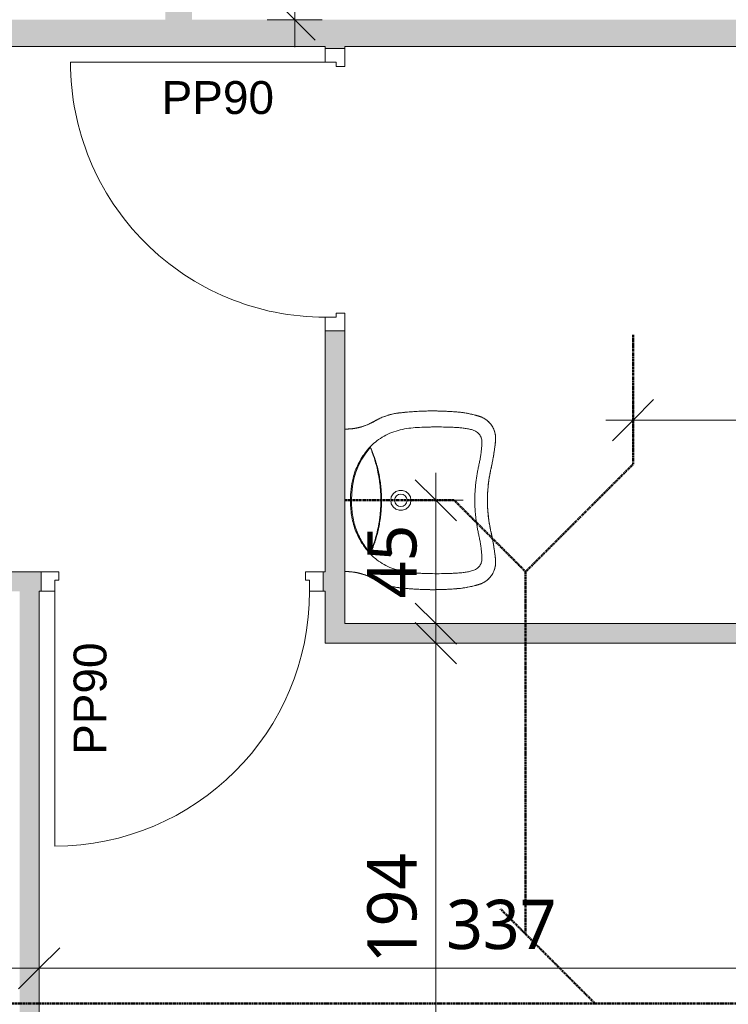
# Model space of a CAD drawing. Header units: millimetres. Extents: x -15787 to 43305, y -34460 to 16025.
# Tile 7 of 44: x 9643 to 12229, y -32187 to -28595. Entities that reach past the tile are written whole.
import ezdxf

# ---------------------------------------------------------------- set-up
doc = ezdxf.new("R2010")
doc.units = ezdxf.units.MM
doc.linetypes.add('Centre', pattern=[12.5, 2.5, -1.875, 6.25, -1.875])
for name, color, linetype, lineweight in [('A-ANNO-DIMS', 211, 'Continuous', 9), ('A-ANNO-DIMS-100', 211, 'Continuous', 9), ('A-ANNO-NOTE', 131, 'Continuous', 9), ('A-DETL', 90, 'Continuous', 50), ('A-DOOR', 31, 'Continuous', 13), ('A-DOOR-FRAM', 31, 'Continuous', 13), ('A-WALL-PATT', 111, 'Continuous', 9), ('G-IMPT', 8, 'Continuous', 9), ('I-WALL', 2, 'Continuous', 9), ('P-SANR-FIXT', 6, 'Continuous', 9)]:
    doc.layers.add(name, color=color, linetype=linetype, lineweight=lineweight)
doc.styles.add('Arial', font='arial.ttf', dxfattribs={"height": 120})
doc.styles.add('Trebuchet MS', font='trebuc.ttf', dxfattribs={"height": 180})
doc.dimstyles.new('Cotes100e_Intérieur', dxfattribs={"dimscale": 304.8, "dimtxt": 185.571163, "dimasz": 0.492126, "dimexe": 0.328084, "dimexo": 0.0625, "dimgap": 0.065617, "dimtad": 1, "dimdec": 0, "dimlfac": 0.1, "dimzin": 0, "dimdsep": 46, "dimtxsty": 'Trebuchet MS', "dimblk1": 'OBLIQUE', "dimblk2": 'OBLIQUE', "dimsah": 1, "dimcen": 0.09, "dimdle": 0.328084, "dimazin": 0, "dimtfac": 1, "dimtdec": 4, "dimtix": 1, "dimtmove": 0, "dimatfit": 3, "dimfxl": 0.328084, "dimfxlon": 1, "dimtvp": 1, "dimtolj": 1, "dimtzin": 0, "dimarcsym": 2})

# ---------------------------------------------------------------- blocks, each defined once
blk = doc.blocks.new('PINT_ plein-vitré - P90 plein-7767717-RDC_Réseaux')
at = {"layer": 'A-DOOR', "color": 23}
blk.add_line((-465, -965.5), (-465, -35.5), dxfattribs=at)
blk.add_arc((-465, -35.5), 930, 270, 0, dxfattribs=at)
at = {"layer": 'A-DOOR-FRAM', "color": 23}
for p, q in [((-450, 35.5), (-515, 35.5)), ((-515, 35.5), (-515, -35.5)), ((-465, -35.5), (-465, 4.5)), ((-465, 4.5), (-450, 4.5)), ((-450, 4.5), (-450, 35.5)), ((515, 35.5), (450, 35.5)), ((450, 35.5), (450, 4.5)), ((450, 4.5), (465, 4.5)), ((465, 4.5), (465, -35.5)), ((515, -35.5), (515, 35.5)), ((-515, -35.5), (-465, -35.5)), ((465, -35.5), (515, -35.5))]:
    blk.add_line(p, q, dxfattribs=at)
blk = doc.blocks.new('Sanitary_Basins_Porcher_MATURA-Lavabo-PMR-65-x-55-cm - Default-8333116-RDC_Réseaux')
at = {"layer": 'G-IMPT', "color": 30, "flags": 128}
for points in [[(-326, -322.5), (-326, -328.3), (-325.9, -334.1), (-325.8, -339.9), (-325.7, -345.7), (-325.6, -351.5), (-325.4, -357.4), (-325.2, -363.2), (-324.9, -369), (-324.6, -374.8), (-324.3, -380.6), (-324, -386.4), (-323.6, -392.2), (-323.2, -398), (-322.8, -403.8), (-322.3, -409.6), (-322, -412.5), (-321.8, -415.4), (-321.5, -418.3), (-321.2, -421.2), (-320.5, -427), (-319.8, -432.8), (-318.9, -438.5), (-318, -444.2), (-316.9, -450), (-315.8, -455.7), (-314.6, -461.1), (-314.6, -461.4), (-313.3, -467), (-311.9, -472.5), (-311.2, -475.3), (-310.4, -478.3), (-310, -479.6), (-309.6, -481), (-309.6, -481.1), (-309.2, -482.4), (-308.8, -483.9), (-308.4, -485.2), (-308, -486.6), (-308, -486.7), (-307.8, -487.3), (-307.6, -488), (-307.4, -488.7), (-307.2, -489.1), (-307.1, -489.5), (-307, -489.8), (-306.9, -490.1), (-306.8, -490.5), (-306.8, -490.6), (-306.7, -490.8), (-306.7, -490.9), (-306.7, -490.9), (-306.7, -491), (-306.6, -491.1), (-306.5, -491.3), (-306.5, -491.5), (-306.4, -491.7), (-306.4, -491.9), (-306.3, -492.1), (-306.3, -492.2), (-306.2, -492.3), (-306.2, -492.3), (-306.2, -492.4), (-306.1, -492.6), (-306.1, -492.7), (-306, -492.9), (-305.9, -493.2), (-305.8, -493.6), (-305.8, -493.6), (-305.8, -493.7), (-305.7, -493.9), (-305.6, -494.3), (-305.3, -495), (-305.1, -495.6), (-304.8, -496.3), (-304.6, -497), (-304.3, -497.7), (-303.7, -499), (-303.1, -500.4), (-302, -502.9), (-301.9, -503), (-300.6, -505.6), (-299.3, -508.1), (-297.7, -510.7), (-294.6, -515.3), (-294.5, -515.5), (-290.9, -520.1), (-287.2, -524.3), (-287.1, -524.5), (-282.9, -528.6), (-278.7, -532.2), (-278.5, -532.4), (-276.2, -534.1), (-273.9, -535.8), (-271.4, -537.5), (-269.2, -538.9), (-269, -539), (-266.4, -540.4), (-263.9, -541.8), (-258.8, -544.2), (-258.6, -544.3), (-256.1, -545.3), (-253.2, -546.3), (-248, -547.9), (-247.6, -548.1), (-245.3, -548.6), (-242.4, -549.3), (-241.9, -549.4), (-239.6, -549.8), (-236.7, -550.3), (-236.2, -550.3), (-233.3, -550.6), (-230.4, -550.9), (-229.1, -550.9), (-227.7, -551), (-226.3, -551), (-224.8, -551), (-224.6, -551), (-223.4, -551), (-222.7, -551), (-221.9, -550.9), (-221.7, -550.9), (-221.2, -550.9), (-220.4, -550.9), (-220.2, -550.8), (-219.6, -550.8), (-219.2, -550.8), (-218.8, -550.7), (-218.5, -550.7), (-218.1, -550.7), (-217.8, -550.7), (-217.7, -550.6), (-217.5, -550.6), (-217.4, -550.6), (-217.3, -550.6), (-217.3, -550.6), (-217.2, -550.6), (-217.2, -550.6), (-217, -550.6), (-216.8, -550.6), (-216.6, -550.5), (-216.6, -550.5), (-216.6, -550.5), (-216.5, -550.5), (-216.3, -550.5), (-216.1, -550.5), (-215.9, -550.5), (-215.8, -550.5), (-215.4, -550.4), (-215.1, -550.4), (-214.7, -550.4), (-214.4, -550.3), (-214.4, -550.3), (-214, -550.3), (-213.2, -550.2), (-213, -550.2), (-212.5, -550.1), (-211.8, -550), (-211.1, -550), (-210.3, -549.9), (-210.1, -549.9), (-208.8, -549.7), (-207.2, -549.5), (-205.9, -549.4), (-204.5, -549.2), (-204.3, -549.2), (-203.1, -549.1), (-201.6, -548.9), (-195.6, -548.2), (-193, -547.8), (-190.1, -547.4), (-187.2, -547.1), (-184.1, -546.6), (-178.6, -545.8), (-172.6, -544.9), (-167.1, -544.1), (-161.1, -543.1), (-155.3, -542.1), (-149.6, -541.1), (-146.8, -540.5), (-143.9, -540), (-141, -539.5), (-138.2, -538.9), (-135.4, -538.4), (-132.5, -537.8), (-129.7, -537.2), (-126.8, -536.6), (-124, -536), (-121.1, -535.4), (-119.7, -535.1), (-118.2, -534.7), (-115.4, -534.1), (-115.3, -534.1), (-114.7, -533.9), (-114.4, -533.9), (-113, -533.5), (-112.8, -533.5), (-112.6, -533.5), (-112.4, -533.4), (-112.2, -533.4), (-109.7, -532.8), (-106.9, -532.2), (-104, -531.6), (-98.3, -530.5), (-92.6, -529.4), (-86.9, -528.4), (-81.1, -527.4), (-75.4, -526.5), (-69.6, -525.7), (-63.9, -525), (-58.1, -524.3), (-52.3, -523.7), (-46.5, -523.1), (-40.7, -522.6), (-34.9, -522.2), (-29.1, -521.8), (-23.3, -521.5), (-17.5, -521.3), (-11.6, -521.1), (-5.8, -521), (0, -521), (5.8, -521), (11.6, -521.1), (17.5, -521.3), (23.3, -521.5), (29.1, -521.8), (34.9, -522.2), (40.7, -522.6), (46.5, -523.1), (52.3, -523.7), (58.1, -524.3), (63.9, -525), (69.6, -525.7), (75.4, -526.5), (81.1, -527.4), (86.9, -528.4), (92.6, -529.4), (98.3, -530.5), (104, -531.6), (106.9, -532.2), (109.7, -532.8), (112.2, -533.4), (112.4, -533.4), (112.6, -533.5), (112.8, -533.5), (113, -533.5), (114.4, -533.9), (114.7, -533.9), (115.3, -534.1), (115.4, -534.1), (118.2, -534.7), (119.7, -535.1), (121.1, -535.4), (124, -536), (126.8, -536.6), (129.7, -537.2), (132.5, -537.8), (135.4, -538.4), (138.2, -538.9), (141, -539.5), (143.9, -540), (146.8, -540.5), (149.6, -541.1), (155.3, -542.1), (161.1, -543.1), (167.1, -544.1), (172.6, -544.9), (178.6, -545.8), (184.1, -546.6), (187.2, -547.1), (190.1, -547.4), (193, -547.8), (195.6, -548.2), (201.6, -548.9), (203.1, -549.1), (204.3, -549.2), (204.5, -549.2), (205.9, -549.4), (207.2, -549.5), (208.8, -549.7), (210.1, -549.9), (210.3, -549.9), (211.1, -550), (211.8, -550), (212.5, -550.1), (213, -550.2), (213.2, -550.2), (214, -550.3), (214.4, -550.3), (214.4, -550.3), (214.7, -550.4), (215.1, -550.4), (215.4, -550.4), (215.8, -550.5), (215.9, -550.5), (216.1, -550.5), (216.3, -550.5), (216.5, -550.5), (216.6, -550.5), (216.6, -550.5), (216.6, -550.5), (216.8, -550.6), (217, -550.6), (217.2, -550.6), (217.2, -550.6), (217.3, -550.6), (217.3, -550.6), (217.4, -550.6), (217.5, -550.6), (217.7, -550.6), (217.8, -550.7), (218.1, -550.7), (218.5, -550.7), (218.8, -550.7), (219.2, -550.8), (219.6, -550.8), (220.2, -550.8), (220.4, -550.9), (221.2, -550.9), (221.7, -550.9), (221.9, -550.9), (222.7, -551), (223.4, -551), (224.6, -551), (224.8, -551), (226.3, -551), (227.7, -551), (229.1, -550.9), (230.4, -550.9), (233.3, -550.6), (236.2, -550.3), (236.7, -550.3), (239.6, -549.8), (241.9, -549.4), (242.4, -549.3), (245.3, -548.6), (247.6, -548.1), (248, -547.9), (253.2, -546.3), (256.1, -545.3), (258.6, -544.3), (258.8, -544.2), (263.9, -541.8), (266.4, -540.4), (269, -539), (269.2, -538.9), (271.4, -537.5), (273.9, -535.8), (276.2, -534.1), (278.5, -532.4), (278.7, -532.2), (282.9, -528.6), (287.1, -524.5), (287.2, -524.3), (290.9, -520.1), (294.5, -515.5), (294.6, -515.3), (297.7, -510.7), (299.3, -508.1), (300.6, -505.6), (301.9, -503), (302, -502.9), (303.1, -500.4), (303.7, -499), (304.3, -497.7), (304.6, -497), (304.8, -496.3), (305.1, -495.6), (305.3, -495), (305.6, -494.3), (305.7, -493.9), (305.8, -493.7), (305.8, -493.6), (305.8, -493.6), (305.9, -493.2), (306, -492.9), (306.1, -492.7), (306.1, -492.6), (306.2, -492.4), (306.2, -492.3), (306.2, -492.3), (306.3, -492.2), (306.3, -492.1), (306.4, -491.9), (306.4, -491.7), (306.5, -491.5), (306.5, -491.3), (306.6, -491.1), (306.7, -491), (306.7, -490.9), (306.7, -490.9), (306.7, -490.8), (306.8, -490.6), (306.8, -490.5), (306.9, -490.1), (307, -489.8), (307.1, -489.5), (307.2, -489.1), (307.4, -488.7), (307.6, -488), (307.8, -487.3), (308, -486.7), (308, -486.6), (308.4, -485.2), (308.8, -483.9), (309.2, -482.4), (309.6, -481.1), (309.6, -481), (310, -479.6), (310.4, -478.3), (311.2, -475.3), (311.9, -472.5), (313.3, -467), (314.6, -461.4), (314.6, -461.1), (315.8, -455.7), (316.9, -450), (318, -444.2), (318.9, -438.5), (319.8, -432.8), (320.5, -427), (321.2, -421.2), (321.5, -418.3), (321.8, -415.4), (322, -412.5), (322.3, -409.6), (322.8, -403.8), (323.2, -398), (323.6, -392.2), (324, -386.4), (324.3, -380.6), (324.6, -374.8), (324.9, -369), (325.2, -363.2), (325.4, -357.4), (325.6, -351.5), (325.7, -345.7), (325.8, -339.9), (325.9, -334.1), (326, -328.3), (326, -322.5), (326, -316.6), (325.9, -310.8), (325.9, -305), (325.8, -299.2), (325.6, -293.4), (325.5, -287.6), (325.3, -281.7), (325, -275.9), (324.7, -270.1), (324.4, -264.3), (324.1, -258.5), (323.8, -252.7), (323.4, -246.9), (322.9, -241.1), (322.5, -235.3), (322, -229.5), (321.4, -223.7), (320.9, -217.9), (320.3, -212.1), (319.7, -206.3), (319.5, -204.8), (319.4, -203.4), (319.3, -202.7), (319.2, -201.9), (319.1, -201.2), (319, -200.5), (319, -200.1), (318.9, -199.8), (318.9, -199.4), (318.9, -199.2), (318.9, -199.1), (318.9, -199), (318.8, -198.7), (318.8, -198.3), (318.7, -198), (318.7, -197.8), (318.7, -197.7), (318.7, -197.4), (318.6, -197.3), (318.6, -196.9), (318.5, -196.5), (318.5, -196.2), (318.5, -196.2), (318.4, -195.4), (318.3, -194.8), (318.3, -194.4), (318.2, -194), (318.1, -193.3), (317.9, -191.9), (317.7, -190.4), (317.5, -189), (316.5, -183.3), (315.4, -177.6), (314.1, -171.9), (312.7, -166.3), (311.1, -160.7), (309.4, -155.1), (307.6, -149.6), (305.6, -144.1), (303.4, -138.5), (302.3, -135.8), (301.2, -133.3), (299.9, -130.4), (298.8, -128), (298.7, -127.8), (297.5, -125.2), (296.3, -122.8), (295, -120.2), (294.9, -120), (293.7, -117.6), (293.5, -117.4), (292.8, -116.1), (292.3, -115), (292.2, -114.8), (291.8, -114.2), (291.5, -113.6), (291.2, -113), (290.9, -112.5), (290.4, -111.7), (290.2, -111.2), (290, -111), (289.6, -110.3), (289.4, -110), (289.2, -109.6), (289, -109.3), (288.8, -108.9), (288.7, -108.8), (288.7, -108.7), (288.7, -108.7), (288.6, -108.6), (288.5, -108.4), (288.5, -108.3), (288.3, -107.9), (288.2, -107.8), (288.1, -107.6), (288, -107.5), (288, -107.4), (287.9, -107.4), (287.9, -107.3), (287.8, -107.2), (287.7, -107), (287.5, -106.7), (287.3, -106.3), (287.1, -106), (286.9, -105.7), (286.6, -105), (286.5, -104.9), (286.4, -104.7), (286.2, -104.4), (285.9, -103.8), (285.5, -103.1), (285.2, -102.5), (285.1, -102.4), (284.9, -102), (284.1, -100.6), (283.7, -99.8), (283.4, -99.3), (282.8, -98), (282.4, -97.2), (282.2, -96.8), (281.5, -95.5), (280.9, -94.3), (279.8, -92), (277.4, -86.9), (275.2, -81.6), (273.1, -76.3), (271.2, -71), (269.4, -65.6), (267.8, -60.2), (266.3, -54.7), (265, -49.2), (263.7, -42.8), (263.1, -39.5), (262.5, -36.4), (261.7, -30.7), (261.1, -26), (260.7, -21.2), (260.4, -17.8), (260.1, -12.8), (260, -9.6), (260, -7.1), (260, 0)], [(-260, 0), (-260, -7.1), (-260, -9.6), (-260.1, -12.8), (-260.4, -17.8), (-260.7, -21.2), (-261.1, -26), (-261.7, -30.7), (-262.5, -36.4), (-263.1, -39.5), (-263.7, -42.8), (-265, -49.2), (-266.3, -54.7), (-267.8, -60.2), (-269.4, -65.6), (-271.2, -71), (-273.1, -76.3), (-275.2, -81.6), (-277.4, -86.9), (-279.8, -92), (-280.9, -94.3), (-281.5, -95.5), (-282.2, -96.8), (-282.4, -97.2), (-282.8, -98), (-283.4, -99.3), (-283.7, -99.8), (-284.1, -100.6), (-284.9, -102), (-285.1, -102.4), (-285.2, -102.5), (-285.5, -103.1), (-285.9, -103.8), (-286.2, -104.4), (-286.4, -104.7), (-286.5, -104.9), (-286.6, -105), (-286.9, -105.7), (-287.1, -106), (-287.3, -106.3), (-287.5, -106.7), (-287.7, -107), (-287.8, -107.2), (-287.9, -107.3), (-287.9, -107.4), (-288, -107.4), (-288, -107.5), (-288.1, -107.6), (-288.2, -107.8), (-288.3, -107.9), (-288.5, -108.3), (-288.5, -108.4), (-288.6, -108.6), (-288.7, -108.7), (-288.7, -108.7), (-288.7, -108.8), (-288.8, -108.9), (-289, -109.3), (-289.2, -109.6), (-289.4, -110), (-289.6, -110.3), (-290, -111), (-290.2, -111.2), (-290.4, -111.7), (-290.9, -112.5), (-291.2, -113), (-291.5, -113.6), (-291.8, -114.2), (-292.2, -114.8), (-292.3, -115), (-292.8, -116.1), (-293.5, -117.4), (-293.7, -117.6), (-294.9, -120), (-295, -120.2), (-296.3, -122.8), (-297.5, -125.2), (-298.7, -127.8), (-298.8, -128), (-299.9, -130.4), (-301.2, -133.3), (-302.3, -135.8), (-303.4, -138.5), (-305.6, -144.1), (-307.6, -149.6), (-309.4, -155.1), (-311.1, -160.7), (-312.7, -166.3), (-314.1, -171.9), (-315.4, -177.6), (-316.5, -183.3), (-317.5, -189), (-317.7, -190.4), (-317.9, -191.9), (-318.1, -193.3), (-318.2, -194), (-318.3, -194.4), (-318.3, -194.8), (-318.4, -195.4), (-318.5, -196.2), (-318.5, -196.2), (-318.5, -196.5), (-318.6, -196.9), (-318.6, -197.3), (-318.7, -197.4), (-318.7, -197.7), (-318.7, -197.8), (-318.7, -198), (-318.8, -198.3), (-318.8, -198.7), (-318.9, -199), (-318.9, -199.1), (-318.9, -199.2), (-318.9, -199.4), (-318.9, -199.8), (-319, -200.1), (-319, -200.5), (-319.1, -201.2), (-319.2, -201.9), (-319.3, -202.7), (-319.4, -203.4), (-319.5, -204.8), (-319.7, -206.3), (-320.3, -212.1), (-320.9, -217.9), (-321.4, -223.7), (-322, -229.5), (-322.5, -235.3), (-322.9, -241.1), (-323.4, -246.9), (-323.8, -252.7), (-324.1, -258.5), (-324.4, -264.3), (-324.7, -270.1), (-325, -275.9), (-325.3, -281.7), (-325.5, -287.6), (-325.6, -293.4), (-325.8, -299.2), (-325.9, -305), (-325.9, -310.8), (-326, -316.6), (-326, -322.5)]]:
    blk.add_lwpolyline(points, dxfattribs=at)
at = {"layer": 'P-SANR-FIXT', "color": 30, "flags": 128}
for points in [[(0, -24.9), (26.2, -25.7), (52.2, -28.4), (77.9, -33.3), (103, -40.8), (127.3, -50.7), (150.5, -62.8), (172.5, -77), (192.8, -93.5)], [(0, -242), (-12.7, -239.8), (-23.8, -233.3), (-32, -223.5), (-36.4, -211.4), (-36.4, -198.6), (-32.1, -186.5), (-23.8, -176.7), (-12.6, -170.2), (0, -168)], [(0, -168), (12.6, -170.2), (23.8, -176.7), (32.1, -186.5), (36.4, -198.6), (36.4, -211.4), (32, -223.5), (23.8, -233.3), (12.7, -239.8), (0, -242)]]:
    blk.add_lwpolyline(points, dxfattribs=at)
at = {"layer": 'P-SANR-FIXT', "color": 30}
for start, end in [(90, 270), (270, 90)]:
    blk.add_arc((0, -205), 23, start, end, dxfattribs=at)
for points, knots in [([(260, 0), (260, -1.5), (260, -3.3), (260, -5.1), (260, -6.2), (260, -7), (260, -7.7), (260, -8.3), (260, -8.9), (260, -9.4), (260, -9.9), (260.1, -10.2), (260.1, -10.9), (260.1, -12.1), (260.2, -13.9), (260.3, -16.7), (260.6, -20.1), (260.9, -23.5), (261.2, -26.7), (261.5, -29.5), (261.9, -31.9), (262.1, -33.7), (262.3, -35.2), (262.5, -36.4), (262.7, -37.6), (262.9, -38.7), (263.1, -40), (263.4, -41.6), (263.9, -43.9), (264.4, -46.3), (264.8, -48.4), (265.2, -50.1), (265.5, -51.6), (265.9, -52.9), (266.3, -54.5), (266.8, -56.4), (267.4, -58.7), (268.2, -61.6), (269.3, -65.3), (270.8, -69.8), (272.9, -75.8), (275.8, -83.2), (278.4, -89.1), (279.8, -92)], [0, 0, 0, 0, 0.0125, 0.01875, 0.025, 0.03125, 0.0375, 0.04375, 0.05, 0.0625, 0.075, 0.1, 0.125, 0.15, 0.175, 0.2, 0.225, 0.25, 0.275, 0.3, 0.325, 0.35, 0.3625, 0.375, 0.3875, 0.39375, 0.4, 0.4125, 0.425, 0.45, 0.475, 0.5, 0.525, 0.55, 0.575, 0.6, 0.625, 0.65, 0.7, 0.75, 0.8, 0.9, 1, 1, 1, 1]), ([(-279.8, -92), (-278.4, -89.1), (-275.8, -83.2), (-272.9, -75.8), (-270.8, -69.8), (-269.6, -66.1), (-268.6, -63.1), (-268, -60.9), (-267.5, -59), (-267.1, -57.6), (-266.7, -56.3), (-266.4, -54.9), (-266, -53.3), (-265.5, -51.6), (-265.1, -49.8), (-264.7, -47.9), (-264.3, -46.2), (-263.9, -44.2), (-263.5, -42), (-263.2, -40.1), (-262.8, -38.2), (-262.5, -36.4), (-262.2, -34.6), (-261.9, -32.4), (-261.6, -29.6), (-261, -25.2), (-260.6, -20.9), (-260.4, -17.5), (-260.2, -14.4), (-260.1, -11.9), (-260.1, -10.7), (-260.1, -10.1), (-260, -9.8), (-260, -9.3), (-260, -8.6), (-260, -7.7), (-260, -6.7), (-260, -5.2), (-260, -3), (-260, -1.1), (-260, 0)], [0, 0, 0, 0, 0.1, 0.2, 0.25, 0.3, 0.325, 0.35, 0.375, 0.3875, 0.4, 0.41875, 0.4375, 0.475, 0.5125, 0.53125, 0.55, 0.56875, 0.5875, 0.596875, 0.60625, 0.625, 0.64375, 0.6625, 0.7, 0.7375, 0.775, 0.79375, 0.8125, 0.85, 0.8875, 0.90625, 0.925, 0.94375, 0.953125, 0.9625, 0.971875, 0.98125, 0.990625, 1, 1, 1, 1]), ([(0, -21), (-9.1, -21), (-27.3, -21.5), (-54.5, -24.4), (-81.3, -29.8), (-107.4, -38.3), (-132.4, -49.3), (-160.2, -64.8), (-184.2, -82.3), (-203.8, -101.4), (-212.6, -111.8), (-216.7, -117.2)], [0, 0, 0, 0, 0.111111, 0.222222, 0.333333, 0.444444, 0.555556, 0.666667, 0.833333, 0.916667, 1, 1, 1, 1]), ([(216.7, -117.2), (211.2, -110), (199.2, -96.3), (178.7, -78.2), (156.2, -62.6), (132.4, -49.3), (107.4, -38.3), (77, -28.4), (41, -22.2), (13.7, -21), (0, -21)], [0, 0, 0, 0, 0.111111, 0.222222, 0.333333, 0.444444, 0.555556, 0.666667, 0.833333, 1, 1, 1, 1]), ([(0, -521), (-11.3, -521), (-33.8, -521.7), (-61.9, -524.5), (-84.3, -527.8), (-98.1, -530.4), (-109.2, -532.7), (-120.2, -535.2), (-134, -538.1), (-150.6, -541.3), (-167.3, -544.2), (-181.2, -546.3), (-191, -547.6), (-196.6, -548.3), (-202.2, -549), (-207.8, -549.6), (-212.7, -550.1), (-215.5, -550.4), (-218.3, -550.7), (-221.8, -551), (-227.5, -551.1), (-234.5, -550.6), (-242.9, -549.3), (-253.9, -546.4), (-266.9, -540.8), (-280.9, -531.1), (-290.7, -520.9), (-297.3, -511.7), (-301.5, -504.3), (-304.3, -497.8), (-306, -493.1), (-306.8, -490.4), (-308.9, -483.7), (-312.1, -472.1), (-317.2, -450.1), (-320.3, -430.6), (-322, -413.7), (-322.9, -402.5), (-324.3, -382.8), (-326.2, -343.4), (-326.2, -298.2), (-324.2, -258.8), (-322.6, -236.3), (-321.1, -219.4), (-319.6, -205.4), (-318.3, -194.2), (-316.6, -183.1), (-313.7, -169.3), (-309, -153), (-304, -139.8), (-299.5, -129.4), (-295.9, -121.8), (-292.6, -115.6), (-290.2, -111.2), (-288.8, -108.8), (-286.6, -105.2), (-283.5, -99.6), (-281, -94.6), (-279.8, -92)], [0, 0, 0, 0, 0.045455, 0.090909, 0.113636, 0.136364, 0.147727, 0.159091, 0.181818, 0.204545, 0.227273, 0.25, 0.261364, 0.267045, 0.272727, 0.284091, 0.289773, 0.292614, 0.295455, 0.301136, 0.306818, 0.318182, 0.329545, 0.340909, 0.363636, 0.386364, 0.409091, 0.420455, 0.431818, 0.443182, 0.448864, 0.451705, 0.454545, 0.477273, 0.5, 0.545455, 0.556818, 0.568182, 0.590909, 0.636364, 0.727273, 0.772727, 0.795455, 0.818182, 0.840909, 0.852273, 0.863636, 0.886364, 0.909091, 0.931818, 0.943182, 0.954545, 0.965909, 0.971591, 0.974432, 0.977273, 0.988636, 1, 1, 1, 1]), ([(0, -132), (-13.2, -132), (-33, -131.2), (-59.2, -128.6), (-91.9, -124), (-137.1, -114.1), (-174.5, -101.1), (-192.8, -93.5)], [0, 0, 0, 0, 0.2, 0.3, 0.4, 0.7, 1, 1, 1, 1]), ([(-192.8, -93.5), (-191.8, -94), (-189.6, -95.1), (-185.1, -97.3), (-180.3, -99.4), (-175.9, -101.2), (-172.3, -102.7), (-168.5, -104.2), (-164.4, -105.7), (-160.1, -107.3), (-155.7, -108.8), (-151.1, -110.4), (-144.6, -112.5), (-137.9, -114.5), (-131.1, -116.5), (-124.2, -118.4), (-111.7, -121.6), (-93.3, -125.7), (-70.3, -129.6), (-47, -132.5), (-23.7, -134.2), (-7.9, -134.6), (0, -134.6)], [0, 0, 0, 0, 0.05, 0.1, 0.15, 0.175, 0.2, 0.225, 0.25, 0.275, 0.3, 0.325, 0.35, 0.4, 0.425, 0.45, 0.5, 0.6, 0.7, 0.8, 0.9, 1, 1, 1, 1]), ([(279.8, -92), (281, -94.6), (283.5, -99.6), (286.6, -105.2), (288.8, -108.8), (290.2, -111.2), (292.6, -115.6), (295.9, -121.8), (299.5, -129.4), (304, -139.8), (309, -153), (313.7, -169.3), (316.6, -183.1), (318.3, -194.2), (319.6, -205.4), (321.7, -225.1), (324, -253.2), (325.6, -287), (326.2, -320.8), (325.7, -349), (324.8, -371.5), (323.9, -388.4), (322.9, -402.5), (322, -413.7), (320.9, -425), (319, -438.9), (315.9, -455.6), (312.1, -472.1), (308.9, -483.7), (306.8, -490.4), (306, -493.1), (304.3, -497.8), (301.5, -504.3), (297.3, -511.7), (290.7, -520.9), (280.9, -531.1), (266.9, -540.8), (253.9, -546.4), (242.9, -549.3), (234.5, -550.6), (227.5, -551.1), (221.8, -551), (218.3, -550.7), (215.5, -550.4), (212.7, -550.1), (207.8, -549.6), (202.2, -549), (196.6, -548.3), (191, -547.6), (181.2, -546.3), (167.3, -544.2), (150.6, -541.3), (134, -538.1), (120.2, -535.2), (109.2, -532.7), (98.1, -530.4), (84.3, -527.8), (67.5, -525.4), (50.7, -523.4), (28.2, -521.6), (11.3, -521), (0, -521)], [0, 0, 0, 0, 0.011364, 0.022727, 0.025568, 0.028409, 0.034091, 0.045455, 0.056818, 0.068182, 0.090909, 0.113636, 0.136364, 0.147727, 0.159091, 0.181818, 0.227273, 0.272727, 0.318182, 0.363636, 0.386364, 0.409091, 0.431818, 0.443182, 0.454545, 0.477273, 0.5, 0.522727, 0.545455, 0.548295, 0.551136, 0.556818, 0.568182, 0.579545, 0.590909, 0.613636, 0.636364, 0.659091, 0.670455, 0.681818, 0.693182, 0.698864, 0.704545, 0.707386, 0.710227, 0.715909, 0.727273, 0.732955, 0.738636, 0.75, 0.772727, 0.795455, 0.818182, 0.840909, 0.852273, 0.863636, 0.886364, 0.909091, 0.931818, 0.954545, 1, 1, 1, 1]), ([(0, -134.6), (7.9, -134.6), (23.7, -134.2), (47, -132.5), (70.3, -129.6), (93.3, -125.7), (111.7, -121.6), (124.2, -118.4), (131.1, -116.5), (136.2, -115), (141.3, -113.5), (146.2, -112), (151.1, -110.4), (155.7, -108.8), (160.1, -107.3), (165.9, -105.2), (171.2, -103.1), (175.9, -101.2), (180.3, -99.4), (185.1, -97.3), (189.6, -95.1), (191.8, -94), (192.8, -93.5)], [0, 0, 0, 0, 0.1, 0.2, 0.3, 0.4, 0.5, 0.55, 0.575, 0.6, 0.625, 0.65, 0.675, 0.7, 0.725, 0.75, 0.8, 0.825, 0.85, 0.9, 0.95, 1, 1, 1, 1]), ([(192.8, -93.5), (180.6, -98.6), (155.9, -107.8), (120.9, -117.6), (93.5, -123.3), (73.9, -126.5), (59.2, -128.5), (44.5, -130.1), (24.7, -131.5), (9.9, -132), (0, -132)], [0, 0, 0, 0, 0.2, 0.4, 0.55, 0.625, 0.7, 0.775, 0.85, 1, 1, 1, 1]), ([(-216.7, -117.2), (-223.2, -125.6), (-234.8, -143.4), (-248.3, -172.2), (-257.8, -202.6), (-263.3, -233.8), (-265.5, -260.3), (-266.5, -281.3), (-267.3, -302.4), (-267.7, -329.1), (-267.6, -360.7), (-266.9, -387.2), (-265.7, -408.4), (-264.5, -424.2), (-262.7, -440), (-259.9, -455.6), (-256.5, -468.5), (-252.1, -478.1), (-247.6, -484.8), (-242.1, -490.6), (-236.7, -494.5), (-232, -496.9), (-227, -498.8), (-220.5, -500.3), (-212.5, -500.8), (-201.9, -500.6), (-188.6, -499.6), (-172.8, -497.9), (-157.1, -495.5), (-144.1, -493.1), (-133.7, -491), (-126, -489.3), (-118.2, -487.6), (-107.9, -485.4), (-94.8, -483), (-79.1, -480.5), (-63.4, -478.5), (-47.6, -476.9), (-26.4, -475.4), (-10.6, -475), (0, -475)], [0, 0, 0, 0, 0.05, 0.1, 0.15, 0.2, 0.25, 0.275, 0.3, 0.35, 0.4, 0.45, 0.475, 0.5, 0.525, 0.55, 0.575, 0.5875, 0.6, 0.6125, 0.625, 0.63125, 0.6375, 0.65, 0.6625, 0.675, 0.7, 0.725, 0.75, 0.775, 0.7875, 0.8, 0.8125, 0.825, 0.85, 0.875, 0.9, 0.925, 0.95, 1, 1, 1, 1]), ([(0, -475), (10.6, -475), (31.7, -475.6), (58.1, -477.8), (79.1, -480.5), (94.8, -483), (107.9, -485.4), (118.2, -487.6), (126, -489.3), (133.7, -491), (144.1, -493.1), (157.1, -495.5), (170.2, -497.5), (180.7, -498.7), (191.3, -499.8), (201.9, -500.6), (212.5, -500.8), (220.5, -500.3), (227, -498.8), (232, -496.9), (236.7, -494.5), (242.1, -490.6), (247.6, -484.8), (252.1, -478.1), (256.5, -468.5), (259.9, -455.6), (262.7, -440), (264.5, -424.2), (265.7, -408.4), (266.6, -392.5), (267.2, -376.6), (267.6, -355.4), (267.7, -334.4), (267.5, -313.1), (266.9, -291.8), (265.9, -265.6), (263.3, -233.8), (257.8, -202.6), (248.3, -172.2), (234.8, -143.4), (223.2, -125.6), (216.7, -117.2)], [0, 0, 0, 0, 0.05, 0.1, 0.125, 0.15, 0.175, 0.1875, 0.2, 0.2125, 0.225, 0.25, 0.275, 0.2875, 0.3, 0.325, 0.3375, 0.35, 0.3625, 0.36875, 0.375, 0.3875, 0.4, 0.4125, 0.425, 0.45, 0.475, 0.5, 0.525, 0.55, 0.575, 0.6, 0.65, 0.675, 0.7, 0.75, 0.8, 0.85, 0.9, 0.95, 1, 1, 1, 1])]:
    blk.add_open_spline(points, degree=3, knots=knots, dxfattribs=at)
blk.add_open_spline([(-192.8, -93.5), (-186.3, -87.6), (-172.8, -76.6), (-150.7, -62.4), (-127.4, -50.3), (-103.2, -40.4), (-78.1, -32.9), (-52.3, -28), (-26.2, -25.5), (-8.8, -24.9), (0, -24.9)], degree=3, dxfattribs=at)
blk = doc.blocks.new('DIMBLOCK31-RDC_Réseaux')
at = {"layer": 'A-ANNO-DIMS-100'}
for p, q in [((10646.5, -27027.5), (10571.5, -26952.5)), ((10646.5, -27027.5), (10546.5, -27027.5)), ((10646.5, -27027.5), (10646.5, -28694.8)), ((10646.5, -27027.5), (10721.5, -27102.5)), ((10646.5, -27027.5), (10746.5, -27027.5)), ((10646.5, -28594.8), (10571.5, -28519.8)), ((10646.5, -28594.8), (10546.5, -28594.8)), ((10646.5, -28594.8), (10721.5, -28669.8)), ((10646.5, -28594.8), (10746.5, -28594.8))]:
    blk.add_line(p, q, dxfattribs=at)
at = {"layer": 'A-ANNO-DIMS-100', "color": 0, "insert": (10396.1, -28009.3), "char_height": 180, "width": 475.565, "attachment_point": 1, "rotation": 90, "line_spacing_factor": 1.048425, "style": 'Trebuchet MS'}
blk.add_mtext('157', dxfattribs=at)
blk = doc.blocks.new('_Oblique')
at = {"color": 0, "linetype": 'ByBlock', "lineweight": -2}
blk.add_line((-0.5, -0.5), (0.5, 0.5), dxfattribs=at)
blk = doc.blocks.new('DIMBLOCK36-RDC_Réseaux')
at = {"layer": 'A-ANNO-DIMS-100'}
for p, q in [((11881.7, -30055.8), (11881.7, -29955.8)), ((13081.7, -30055.8), (13081.7, -29955.8)), ((11881.7, -30055.8), (11956.7, -29980.8)), ((13081.7, -30055.8), (13156.7, -29980.8)), ((11781.7, -30055.8), (13181.7, -30055.8)), ((11881.7, -30055.8), (11806.7, -30130.8)), ((11881.7, -30055.8), (11881.7, -30155.8)), ((13081.7, -30055.8), (13006.7, -30130.8)), ((13081.7, -30055.8), (13081.7, -30155.8))]:
    blk.add_line(p, q, dxfattribs=at)
at = {"layer": 'A-ANNO-DIMS-100', "color": 0, "insert": (12283.6, -29805.4), "char_height": 180, "width": 475.565, "attachment_point": 1, "line_spacing_factor": 1.048425, "style": 'Trebuchet MS'}
blk.add_mtext('120', dxfattribs=at)
blk = doc.blocks.new('DIMBLOCK37-RDC_Réseaux')
at = {"layer": 'A-ANNO-DIMS-100'}
for p, q in [((11161.5, -30348.2), (11086.5, -30273.2)), ((11161.5, -30248.2), (11161.5, -30898.2)), ((11161.5, -30348.2), (11061.5, -30348.2)), ((11161.5, -30348.2), (11236.5, -30423.2)), ((11161.5, -30348.2), (11261.5, -30348.2)), ((11161.5, -30798.2), (11086.5, -30723.2)), ((11161.5, -30798.2), (11061.5, -30798.2)), ((11161.5, -30798.2), (11236.5, -30873.2)), ((11161.5, -30798.2), (11261.5, -30798.2))]:
    blk.add_line(p, q, dxfattribs=at)
at = {"layer": 'A-ANNO-DIMS-100', "color": 0, "insert": (10911.1, -30705.3), "char_height": 180, "width": 317.044, "attachment_point": 1, "rotation": 90, "line_spacing_factor": 1.048425, "style": 'Trebuchet MS'}
blk.add_mtext('45', dxfattribs=at)
blk = doc.blocks.new('DIMBLOCK43-RDC_Réseaux')
at = {"layer": 'A-ANNO-DIMS-100'}
for p, q in [((11161.5, -30769.2), (11161.5, -32908.6)), ((11161.5, -30869.2), (11086.5, -30794.2)), ((11161.5, -30869.2), (11061.5, -30869.2)), ((11161.5, -30869.2), (11236.5, -30944.2)), ((11161.5, -30869.2), (11261.5, -30869.2)), ((11161.5, -32808.6), (11086.5, -32733.6)), ((11161.5, -32808.6), (11061.5, -32808.6)), ((11161.5, -32808.6), (11236.5, -32883.6)), ((11161.5, -32808.6), (11261.5, -32808.6))]:
    blk.add_line(p, q, dxfattribs=at)
at = {"layer": 'A-ANNO-DIMS-100', "color": 0, "insert": (10911.1, -32037.1), "char_height": 180, "width": 475.565, "attachment_point": 1, "rotation": 90, "line_spacing_factor": 1.048425, "style": 'Trebuchet MS'}
blk.add_mtext('194', dxfattribs=at)
blk = doc.blocks.new('DIMBLOCK44-RDC_Réseaux')
at = {"layer": 'A-ANNO-DIMS-100'}
for p, q in [((9713.6, -32055.6), (9713.6, -31955.6)), ((13081.7, -32055.6), (13081.7, -31955.6)), ((9713.6, -32055.6), (9788.6, -31980.6)), ((13081.7, -32055.6), (13156.7, -31980.6)), ((9613.6, -32055.6), (13181.7, -32055.6)), ((9713.6, -32055.6), (9638.6, -32130.6)), ((9713.6, -32055.6), (9713.6, -32155.6)), ((13081.7, -32055.6), (13006.7, -32130.6)), ((13081.7, -32055.6), (13081.7, -32155.6))]:
    blk.add_line(p, q, dxfattribs=at)
at = {"layer": 'A-ANNO-DIMS-100', "color": 0, "insert": (11199.5, -31805.3), "char_height": 180, "width": 475.565, "attachment_point": 1, "line_spacing_factor": 1.048425, "style": 'Trebuchet MS'}
blk.add_mtext('337', dxfattribs=at)

msp = doc.modelspace()

# ---------------------------------------------------------------- hatches: boundary and pattern name
at = {"layer": 'A-WALL-PATT'}
for points in [[(10174.2, -28692.8), (10272.2, -28692.8), (10272.2, -20742.6), (10174.2, -20742.6), (10174.2, -28594.8)], [(10174.2, -28692.8), (10174.2, -28594.8), (7367.7, -28594.8), (7367.7, -28692.8), (8700.3, -28692.8)], [(13081.7, -28692.8), (13081.7, -28594.8), (10272.2, -28594.8), (10272.2, -28692.8), (12938.5, -28692.8)], [(9713.6, -32808.6), (9713.6, -30679.7), (9642.6, -30679.7), (9642.6, -32808.6)], [(13081.7, -30869.2), (13081.7, -30798.2), (10758, -30798.2), (10758, -30869.2), (12938.5, -30869.2)]]:
    msp.add_hatch(color=30, dxfattribs=at).paths.add_polyline_path(points)
h = msp.add_hatch(color=30, dxfattribs=at)
h.paths.add_polyline_path([(10829, -30798.2), (10829, -29730.3), (10758, -29730.3), (10758, -30798.2), (10819.4, -30798.2)])
h.paths.add_polyline_path([(10829, -28700.3), (10829, -28692.8), (10758, -28692.8), (10758, -28700.3)])
h = msp.add_hatch(color=30, dxfattribs=at)
h.paths.add_polyline_path([(10750.8, -30679.7), (10758, -30679.7), (10758, -30608.7), (10750.8, -30608.7)])
h.paths.add_polyline_path([(8442.6, -30679.7), (8495.7, -30679.7), (8495.7, -30608.7), (8371.6, -30608.7), (8371.6, -30679.7)])
h.paths.add_polyline_path([(9720.8, -30679.7), (9720.8, -30608.7), (9425.7, -30608.7), (9425.7, -30679.7), (9713.6, -30679.7)])

# ---------------------------------------------------------------- linework, layer by layer
at = {"layer": 'A-DETL', "linetype": 'Centre'}
for p, q in [((11881.7, -29744), (11881.7, -30216.5)), ((11489.5, -30608.7), (11881.7, -30216.5)), ((10829, -30348.2), (11229, -30348.2)), ((11229, -30348.2), (11489.5, -30608.7)), ((11489.5, -30608.7), (11489.5, -31930.7)), ((11397.7, -31838.9), (11742.9, -32184.1)), ((9048.2, -32184.1), (14537.7, -32184.1))]:
    msp.add_line(p, q, dxfattribs=at)
at = {"layer": 'I-WALL', "color": 23, "lineweight": 13}
for p, q in [((7367.7, -28692.8), (10758, -28692.8)), ((10758, -28692.8), (10758, -28700.3)), ((10758, -28700.3), (10829, -28700.3)), ((10829, -28692.8), (13081.7, -28692.8)), ((10829, -28700.3), (10829, -28692.8)), ((10829, -29730.3), (10758, -29730.3)), ((10758, -29730.3), (10758, -30608.7)), ((10829, -30798.2), (10829, -29730.3)), ((9720.8, -30608.7), (9425.7, -30608.7)), ((9720.8, -30679.7), (9720.8, -30608.7)), ((10758, -30608.7), (10750.8, -30608.7)), ((10750.8, -30608.7), (10750.8, -30679.7)), ((9713.6, -30679.7), (9720.8, -30679.7)), ((9713.6, -32808.6), (9713.6, -30679.7)), ((10750.8, -30679.7), (10758, -30679.7)), ((10758, -30679.7), (10758, -30869.2)), ((13081.7, -30798.2), (10829, -30798.2)), ((10758, -30869.2), (13081.7, -30869.2))]:
    msp.add_line(p, q, dxfattribs=at)

# ---------------------------------------------------------------- block references
at = {"layer": 'A-DOOR', "color": 23, "rotation": 269.9999999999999}
msp.add_blockref('PINT_ plein-vitré - P90 plein-7767717-RDC_Réseaux', (10793.5, -29215.3), dxfattribs=at)
at = {"layer": 'A-DOOR', "color": 23}
msp.add_blockref('PINT_ plein-vitré - P90 plein-7767717-RDC_Réseaux', (10235.8, -30644.2), dxfattribs=at)
at = {"layer": 'G-IMPT', "color": 30, "rotation": 89.9999999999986}
msp.add_blockref('Sanitary_Basins_Porcher_MATURA-Lavabo-PMR-65-x-55-cm - Default-8333116-RDC_Réseaux', (10829, -30348.2), dxfattribs=at)

# ---------------------------------------------------------------- dimensions: what is measured, and where the dimension line sits
at = {"layer": 'A-ANNO-DIMS'}
for base, p1, p2, override, picture, middle in [((10646.5, -28594.8), (10746.5, -27027.5), (10746.5, -28594.8), {"dimpost": '<>', "dimfxl": 1567.299184}, 'DIMBLOCK31-RDC_Réseaux', (10535.3, -27811.1)), ((11161.5, -30798.2), (11261.5, -30348.2), (11261.5, -30798.2), {"dimpost": '<>', "dimfxl": 450}, 'DIMBLOCK37-RDC_Réseaux', (11050.3, -30573.2)), ((11161.5, -32808.6), (11261.5, -30869.2), (11261.5, -32808.6), {"dimpost": '<>', "dimfxl": 1939.408995}, 'DIMBLOCK43-RDC_Réseaux', (11049.6, -31838.9))]:
    dim = msp.add_linear_dim(base=base, p1=p1, p2=p2, angle=90, dimstyle='Cotes100e_Intérieur', override=override, dxfattribs=at)
    dim.commit()
    dim.dimension.update_dxf_attribs({"geometry": picture, "text_midpoint": middle})
for base, p1, p2, override, picture, middle in [((13081.7, -30055.8), (11881.7, -29955.8), (13081.7, -29955.8), {"dimpost": '<>', "dimfxl": 1200}, 'DIMBLOCK36-RDC_Réseaux', (12481.7, -29944.2)), ((13081.7, -32055.6), (9713.6, -31955.6), (13081.7, -31955.6), {"dimpost": '<>', "dimfxl": 3368.108003}, 'DIMBLOCK44-RDC_Réseaux', (11397.7, -31944))]:
    dim = msp.add_linear_dim(base=base, p1=p1, p2=p2, dimstyle='Cotes100e_Intérieur', override=override, dxfattribs=at)
    dim.commit()
    dim.dimension.update_dxf_attribs({"geometry": picture, "text_midpoint": middle})

# ---------------------------------------------------------------- next in the draw order: texts
at = {"layer": 'A-ANNO-NOTE', "color": 30, "insert": (10160.9, -28818.8), "char_height": 120, "width": 513.08, "attachment_point": 1, "style": 'Arial', "bg_fill": 3, "box_fill_scale": 1.25, "bg_fill_color": 256, "bg_fill_true_color": 13158600, "bg_fill_transparency": 0}
msp.add_mtext('PP90', dxfattribs=at)
at = {"layer": 'A-ANNO-NOTE', "color": 30, "insert": (9839.3, -31276.9), "char_height": 120, "width": 513.08, "attachment_point": 1, "rotation": 90, "style": 'Arial', "bg_fill": 3, "box_fill_scale": 1.25, "bg_fill_color": 256, "bg_fill_true_color": 13158600, "bg_fill_transparency": 0}
msp.add_mtext('PP90', dxfattribs=at)

doc.saveas('drawing.dxf')
